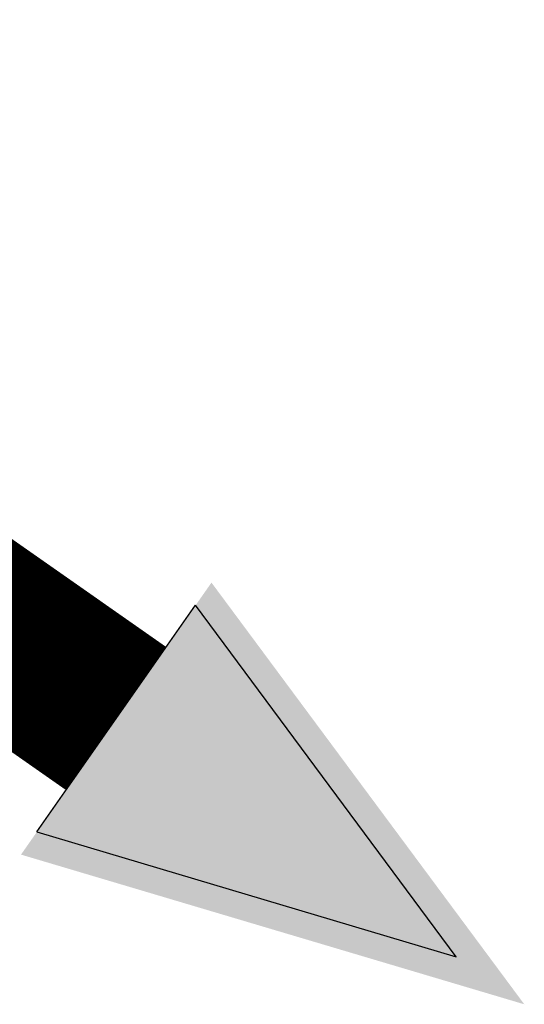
# Model space of a CAD drawing. Header units: millimetres. Extents: x 0 to 3390, y 0 to 1680.
# Tile 183 of 194: x 2078 to 2097, y 1371 to 1409. Entities that reach past the tile are written whole.
import ezdxf

# ---------------------------------------------------------------- set-up
doc = ezdxf.new("R2010")
doc.units = ezdxf.units.MM
doc.header["$LTSCALE"] = 0.2
doc.layers.add('01_Object Line', color=4, linetype='Continuous')
doc.layers.add('07_Special Line2', color=76, linetype='Continuous')

# ---------------------------------------------------------------- blocks, each defined once
blk = doc.blocks.new('A$C2453ee8b')
blk.add_ellipse((138.442, 749.075), major_axis=(-32.5, 0), ratio=0.57735, start_param=6.032538, end_param=9.675425)
blk = doc.blocks.new('A$C2445ef60')
at = {"layer": '07_Special Line2'}
blk.add_hatch(color=256, dxfattribs=at).paths.add_polyline_path([(77.311, -54.134), (60.123, -30.96), (49.657, -45.908)])
for p, q in [((50.529, -44.662), (59.251, -32.206)), ((73.574, -51.517), (59.251, -32.206)), ((50.529, -44.662), (73.574, -51.517))]:
    blk.add_line(p, q, dxfattribs=at)
at = {"layer": '07_Special Line2', "const_width": 9.6}
blk.add_lwpolyline([(54.89, -38.434), (0, 0)], dxfattribs=at)

msp = doc.modelspace()

# ---------------------------------------------------------------- block references
at = {"xscale": 0.7, "yscale": 0.7, "zscale": 0.7}
msp.add_blockref('A$C2445ef60', (2043.067, 1409.364), dxfattribs=at)
at = {"layer": '01_Object Line'}
msp.add_blockref('A$C2453ee8b', (1904.625, 655.797), dxfattribs=at)

doc.saveas('drawing.dxf')
